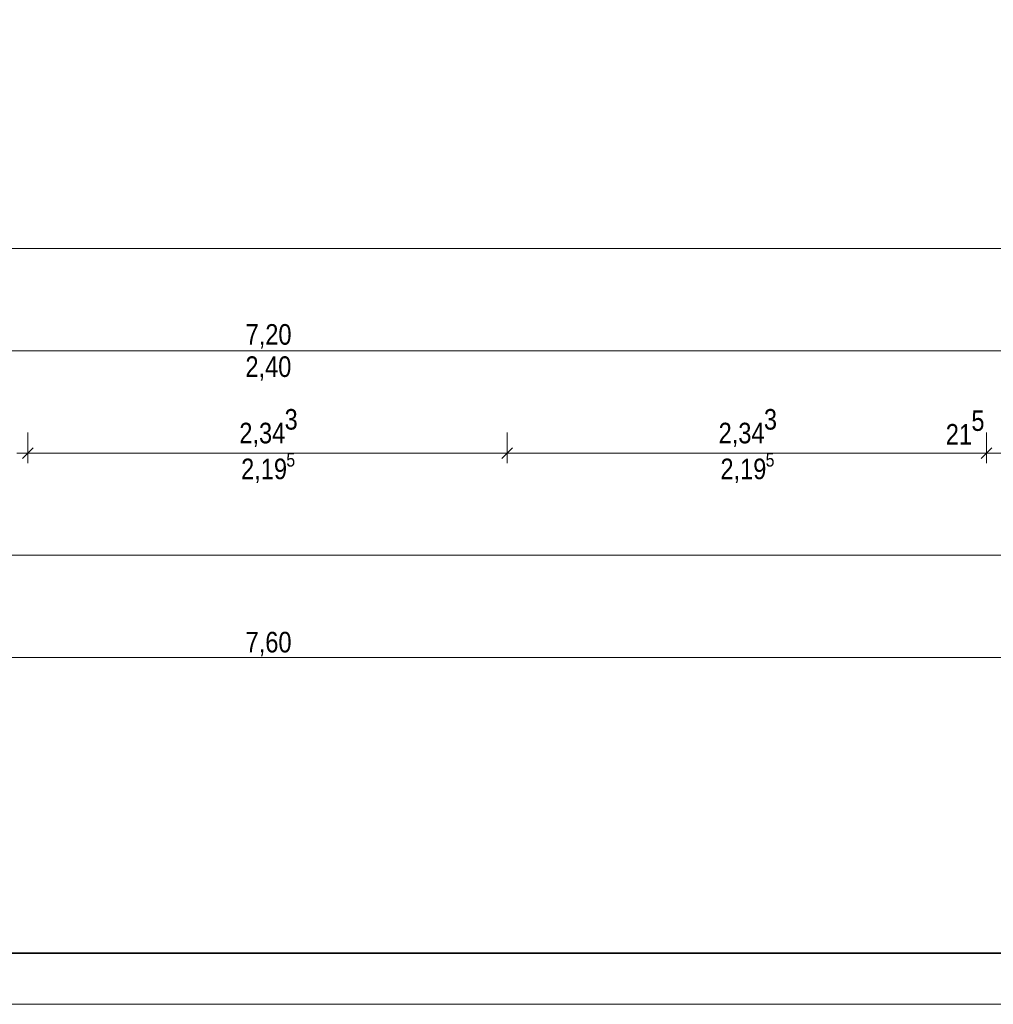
# Model space of a CAD drawing. Extents: x -720 to 300, y 62 to 1107.
# Tile 34 of 117: x -99 to -3, y 62 to 159. Entities that reach past the tile are written whole.
import ezdxf

# ---------------------------------------------------------------- set-up
doc = ezdxf.new("R2010")
doc.units = 0
doc.layers.get('0').update_dxf_attribs({"lineweight": 35})
doc.layers.add('70 -76 Bemaßung- 2 Allgemein', color=9, linetype='Continuous', lineweight=5, true_color=0x808080)
doc.layers.add('iwb_Plankopf Rahmen', color=7, linetype='Continuous', lineweight=35)
doc.styles.get("Standard").update_dxf_attribs({"font": 'ARIALN.TTF'})

# ---------------------------------------------------------------- blocks, each defined once
blk = doc.blocks.new('Referenz-A06G9FGF8I')
at = {"layer": '70 -76 Bemaßung- 2 Allgemein', "color": 0, "linetype": 'Continuous', "ltscale": 0.13}
for p, q in [((-1.866, 136.347), (-682.312, 136.347)), ((-3.366, 126.347), (-145.246, 126.347)), ((-1.806, 126.347), (-3.366, 126.347)), ((-97.739, 118.347), (-97.739, 115.347)), ((-97.739, 118.347), (-97.739, 115.347)), ((-50.873, 118.347), (-50.873, 115.347)), ((-50.873, 118.347), (-50.873, 115.347)), ((-4.006, 118.347), (-4.006, 115.347)), ((-4.006, 118.347), (-4.006, 115.347)), ((-98.27, 115.816), (-97.209, 116.877)), ((-97.209, 116.877), (-98.27, 115.816)), ((-50.342, 116.877), (-51.403, 115.816)), ((-51.403, 115.816), (-50.342, 116.877)), ((-3.475, 116.877), (-4.537, 115.816)), ((-3.475, 116.877), (-4.537, 115.816)), ((-97.239, 116.347), (-98.8, 116.347)), ((-98.239, 116.347), (-96.679, 116.347)), ((-51.933, 116.347), (-96.679, 116.347)), ((-50.373, 116.347), (-51.933, 116.347)), ((-51.373, 116.347), (-49.812, 116.347)), ((-5.066, 116.347), (-49.812, 116.347)), ((-5.066, 116.347), (-6.127, 116.347)), ((-3.506, 116.347), (-5.066, 116.347)), ((-3.506, 116.347), (-5.066, 116.347)), ((0.294, 116.347), (-4.006, 116.347)), ((0.634, 106.347), (-682.312, 106.347)), ((0.634, 96.347), (-149.246, 96.347))]:
    blk.add_line(p, q, dxfattribs=at)
at = {"layer": '70 -76 Bemaßung- 2 Allgemein', "color": 0, "linetype": 'Continuous', "ltscale": 0.13, "attachment_point": 1}
for s, insert, char_height in [('{\\fArial Narrow;7,20}', (-76.444, 128.962), 2.01377), ('{\\fArial Narrow;2,40}', (-76.465, 125.809), 2.01377), ('{\\fArial Narrow;3}', (-72.634, 120.657), 2.01377), ('{\\fArial Narrow;3}', (-25.767, 120.657), 2.01377), ('{\\fArial Narrow;5}', (-5.481, 120.531), 2.01377), ('{\\fArial Narrow;2,34}', (-77.06, 119.315), 2.01377), ('{\\fArial Narrow;2,34}', (-30.193, 119.315), 2.01377), ('{\\fArial Narrow;21}', (-7.983, 119.189), 2.01377), ('{\\fArial Narrow;2,19}', (-76.884, 115.809), 2.01377), ('{\\fArial Narrow;5}', (-72.458, 116.369), 1.34258), ('{\\fArial Narrow;2,19}', (-30.017, 115.809), 2.01377), ('{\\fArial Narrow;5}', (-25.591, 116.369), 1.34258), ('{\\fArial Narrow;7,60}', (-76.444, 98.862), 2.01377)]:
    blk.add_mtext(s, dxfattribs=dict(at, insert=insert, char_height=char_height))

msp = doc.modelspace()

# ---------------------------------------------------------------- linework, layer by layer
at = {"layer": 'iwb_Plankopf Rahmen', "color": 8, "lineweight": 13, "ltscale": 0.13, "true_color": 0x808080}
msp.add_lwpolyline([(300.353, 62.433), (-719.647, 62.433), (-719.647, 1107.433), (300.353, 1107.433), (300.353, 62.433)], close=True, dxfattribs=at)
at = {"layer": 'iwb_Plankopf Rahmen', "ltscale": 0.35}
msp.add_lwpolyline([(-699.653, 67.433), (-699.653, 1102.433), (295.353, 1102.433), (295.353, 67.433), (-599.647, 67.433), (-699.653, 67.433)], close=True, dxfattribs=at)

# ---------------------------------------------------------------- block references
at = {"color": 8, "lineweight": 25, "ltscale": 0.25, "true_color": 0x808080}
msp.add_blockref('Referenz-A06G9FGF8I', (0, 0), dxfattribs=at)

doc.saveas('drawing.dxf')
